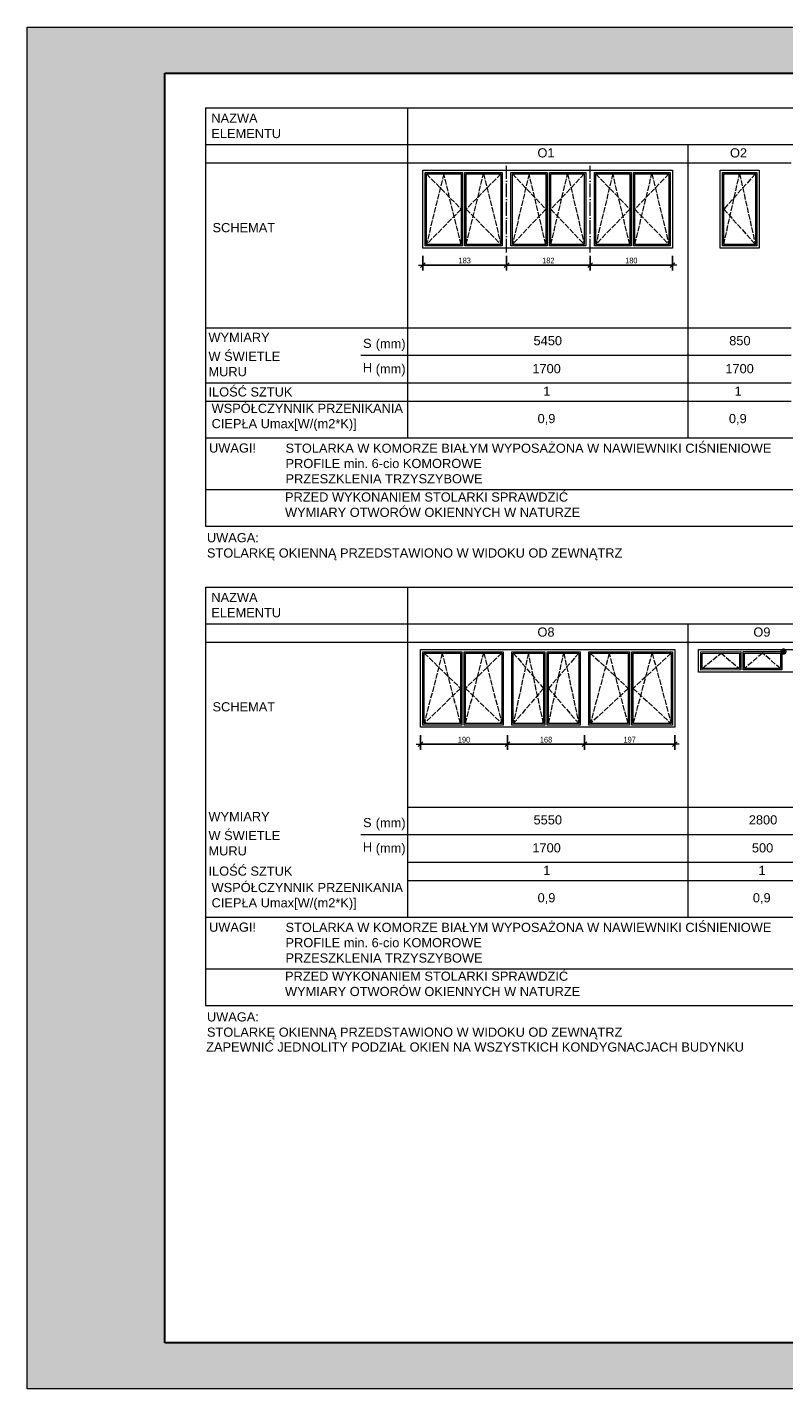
# Model space of a CAD drawing. Header units: millimetres. Extents: x 27490 to 108194, y -40520 to 41185.
# Tile 51 of 65: x 61753 to 63404, y -34679 to -31709. Entities that reach past the tile are written whole.
import ezdxf

# ---------------------------------------------------------------- set-up
doc = ezdxf.new("R2010")
doc.units = ezdxf.units.MM
doc.linetypes.add('ACAD_ISO02W100', pattern=[15, 12, -3])
doc.linetypes.add('DO', pattern=[0.8, 0.6, -0.1, 0, -0.1])
doc.layers.get('0').update_dxf_attribs({"lineweight": 18})
doc.layers.get('Defpoints').update_dxf_attribs({"lineweight": 18})
doc.layers.add('BS_osd', color=1, linetype='DO')
for name, color, linetype, lineweight in [('Cienka', 7, 'Continuous', 18), ('Niewidoczne', 160, 'ACAD_ISO02W100', 18), ('PG_WIDOKOWE_CIENKIE', 1, 'Continuous', 18), ('Przekrojowa', 60, 'Continuous', 18), ('tekst', 80, 'Continuous', 18)]:
    doc.layers.add(name, color=color, linetype=linetype, lineweight=lineweight)
doc.styles.add('BIKWYM', font='BIKROMSW.SHX', dxfattribs={"width": 0.8})
doc.styles.get("Standard").update_dxf_attribs({"font": 'arial.ttf'})
doc.dimstyles.new('BA_KR_50', dxfattribs={"dimscale": 0.5, "dimtxt": 25, "dimasz": 1.666667, "dimexe": 24, "dimexo": 0, "dimgap": 0, "dimtad": 0, "dimdec": 1, "dimrnd": 0.5, "dimzin": 9, "dimdsep": 46, "dimtxsty": 'BIKWYM', "dimblk": 'WYM-KR', "dimcen": 0, "dimdle": 20, "dimclrd": 256, "dimclre": 256, "dimclrt": 7, "dimadec": 0, "dimazin": 0, "dimtfac": 0.033333, "dimtdec": 1, "dimtmove": 0, "dimatfit": 3, "dimldrblk": 'WYM-KR', "dimfxl": 40, "dimfxlon": 1, "dimtvp": 0.8, "dimtolj": 1, "dimarcsym": 0})

# ---------------------------------------------------------------- blocks, each defined once
blk = doc.blocks.new('A$C44d5f34b')
at = {"true_color": 0xffffff}
h = blk.add_hatch(color=7, dxfattribs=at)
h.dxf.hatch_style = 1
h.paths.add_polyline_path([(4200, 2970), (0, 2970), (0, 0), (4200, 0)])
h.paths.add_polyline_path([(300, 2870), (4100, 2870), (4100, 100), (300, 100)], flags=16)
at = {"layer": 'Cienka', "color": 1}
for p, q in [((0, 2970), (4200, 2970)), ((0, 0), (0, 2970)), ((4200, 2970), (4200, 0)), ((4200, 0), (0, 0))]:
    blk.add_line(p, q, dxfattribs=at)
at = {"layer": 'Przekrojowa', "color": 18, "lineweight": 30, "true_color": 0x000000}
for p, q in [((300, 100), (300, 2870)), ((300, 2870), (4100, 2870)), ((4100, 2870), (4100, 100)), ((4100, 100), (300, 100))]:
    blk.add_line(p, q, dxfattribs=at)
blk = doc.blocks.new('WYM-KR')
at = {"linetype": 'ByBlock'}
blk.add_line((11.52, 0), (-11.52, 0), dxfattribs=at)
at = {"color": 7, "linetype": 'ByBlock'}
blk.add_line((6.24, 6.24), (-6.24, -6.24), dxfattribs=at)
blk = doc.blocks.new('*D611')
at = {"lineweight": -2, "transparency": 16777216}
for p, q in [((62616.6, -32208.1), (62616.6, -32240.1)), ((62799.6, -32208.1), (62799.6, -32240.1)), ((62617.4, -32228.1), (62798.7, -32228.1))]:
    blk.add_line(p, q, dxfattribs=at)
at = {"layer": 'Defpoints', "color": 0, "transparency": 16777216}
for p in [(62616.6, -32191), (62799.6, -32191), (62799.6, -32228.1)]:
    blk.add_point(p, dxfattribs=at)
at = {"lineweight": -2, "transparency": 16777216, "xscale": 0.8333333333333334, "yscale": 0.8333333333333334, "zscale": 0.8333333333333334, "rotation": 180}
blk.add_blockref('WYM-KR', (62616.6, -32228.1), dxfattribs=at)
at = {"lineweight": -2, "transparency": 16777216, "xscale": 0.8333333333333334, "yscale": 0.8333333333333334, "zscale": 0.8333333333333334}
blk.add_blockref('WYM-KR', (62799.6, -32228.1), dxfattribs=at)
at = {"color": 7, "lineweight": 18, "transparency": 16777216, "insert": (62708.1, -32218.1), "char_height": 12.5, "attachment_point": 5, "style": 'BIKWYM'}
blk.add_mtext('\\A1;183', dxfattribs=at)
blk = doc.blocks.new('*D621')
at = {"lineweight": -2, "transparency": 16777216}
for p, q in [((62799.6, -32208.1), (62799.6, -32240.1)), ((62981.6, -32208.1), (62981.6, -32240.1)), ((62800.4, -32228.1), (62980.7, -32228.1))]:
    blk.add_line(p, q, dxfattribs=at)
at = {"layer": 'Defpoints', "color": 0, "transparency": 16777216}
for p in [(62799.6, -32189.2), (62981.6, -32200.4), (62981.6, -32228.1)]:
    blk.add_point(p, dxfattribs=at)
at = {"lineweight": -2, "transparency": 16777216, "xscale": 0.8333333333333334, "yscale": 0.8333333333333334, "zscale": 0.8333333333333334, "rotation": 180}
blk.add_blockref('WYM-KR', (62799.6, -32228.1), dxfattribs=at)
at = {"lineweight": -2, "transparency": 16777216, "xscale": 0.8333333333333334, "yscale": 0.8333333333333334, "zscale": 0.8333333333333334}
blk.add_blockref('WYM-KR', (62981.6, -32228.1), dxfattribs=at)
at = {"color": 7, "lineweight": 18, "transparency": 16777216, "insert": (62890.6, -32218.1), "char_height": 12.5, "attachment_point": 5, "style": 'BIKWYM'}
blk.add_mtext('\\A1;182', dxfattribs=at)
blk = doc.blocks.new('*D622')
at = {"lineweight": -2, "transparency": 16777216}
for p, q in [((62981.6, -32208.1), (62981.6, -32240.1)), ((63161.6, -32208.1), (63161.6, -32240.1)), ((62982.4, -32228.1), (63160.7, -32228.1))]:
    blk.add_line(p, q, dxfattribs=at)
at = {"layer": 'Defpoints', "color": 0, "transparency": 16777216}
for p in [(63161.6, -32191), (62981.6, -32200.4), (63161.6, -32228.1)]:
    blk.add_point(p, dxfattribs=at)
at = {"lineweight": -2, "transparency": 16777216, "xscale": 0.8333333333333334, "yscale": 0.8333333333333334, "zscale": 0.8333333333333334, "rotation": 180}
blk.add_blockref('WYM-KR', (62981.6, -32228.1), dxfattribs=at)
at = {"lineweight": -2, "transparency": 16777216, "xscale": 0.8333333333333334, "yscale": 0.8333333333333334, "zscale": 0.8333333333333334}
blk.add_blockref('WYM-KR', (63161.6, -32228.1), dxfattribs=at)
at = {"color": 7, "lineweight": 18, "transparency": 16777216, "insert": (63071.6, -32218.1), "char_height": 12.5, "attachment_point": 5, "style": 'BIKWYM'}
blk.add_mtext('\\A1;180', dxfattribs=at)
blk = doc.blocks.new('*D615')
at = {"lineweight": -2, "transparency": 16777216}
for p, q in [((62611.6, -33253.3), (62611.6, -33285.3)), ((62801.6, -33253.3), (62801.6, -33285.3)), ((62612.4, -33273.3), (62800.7, -33273.3))]:
    blk.add_line(p, q, dxfattribs=at)
at = {"layer": 'Defpoints', "color": 0, "transparency": 16777216}
for p in [(62611.6, -33236.3), (62801.6, -33236.3), (62801.6, -33273.3)]:
    blk.add_point(p, dxfattribs=at)
at = {"lineweight": -2, "transparency": 16777216, "xscale": 0.8333333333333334, "yscale": 0.8333333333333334, "zscale": 0.8333333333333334, "rotation": 180}
blk.add_blockref('WYM-KR', (62611.6, -33273.3), dxfattribs=at)
at = {"lineweight": -2, "transparency": 16777216, "xscale": 0.8333333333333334, "yscale": 0.8333333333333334, "zscale": 0.8333333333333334}
blk.add_blockref('WYM-KR', (62801.6, -33273.3), dxfattribs=at)
at = {"color": 7, "lineweight": 18, "transparency": 16777216, "insert": (62706.6, -33263.3), "char_height": 12.5, "attachment_point": 5, "style": 'BIKWYM'}
blk.add_mtext('\\A1;190', dxfattribs=at)
blk = doc.blocks.new('*D616')
at = {"lineweight": -2, "transparency": 16777216}
for p, q in [((62801.6, -33253.3), (62801.6, -33285.3)), ((62969.6, -33253.3), (62969.6, -33285.3)), ((62802.4, -33273.3), (62968.7, -33273.3))]:
    blk.add_line(p, q, dxfattribs=at)
at = {"layer": 'Defpoints', "color": 0, "transparency": 16777216}
for p in [(62801.6, -33236.3), (62969.6, -33236.3), (62969.6, -33273.3)]:
    blk.add_point(p, dxfattribs=at)
at = {"lineweight": -2, "transparency": 16777216, "xscale": 0.8333333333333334, "yscale": 0.8333333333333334, "zscale": 0.8333333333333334, "rotation": 180}
blk.add_blockref('WYM-KR', (62801.6, -33273.3), dxfattribs=at)
at = {"lineweight": -2, "transparency": 16777216, "xscale": 0.8333333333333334, "yscale": 0.8333333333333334, "zscale": 0.8333333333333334}
blk.add_blockref('WYM-KR', (62969.6, -33273.3), dxfattribs=at)
at = {"color": 7, "lineweight": 18, "transparency": 16777216, "insert": (62885.6, -33263.3), "char_height": 12.5, "attachment_point": 5, "style": 'BIKWYM'}
blk.add_mtext('\\A1;168', dxfattribs=at)
blk = doc.blocks.new('*D617')
at = {"lineweight": -2, "transparency": 16777216}
for p, q in [((62969.6, -33253.3), (62969.6, -33285.3)), ((63166.6, -33253.3), (63166.6, -33285.3)), ((62970.4, -33273.3), (63165.7, -33273.3))]:
    blk.add_line(p, q, dxfattribs=at)
at = {"layer": 'Defpoints', "color": 0, "transparency": 16777216}
for p in [(62969.6, -33236.3), (63166.6, -33236.3), (63166.6, -33273.3)]:
    blk.add_point(p, dxfattribs=at)
at = {"lineweight": -2, "transparency": 16777216, "xscale": 0.8333333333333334, "yscale": 0.8333333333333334, "zscale": 0.8333333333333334, "rotation": 180}
blk.add_blockref('WYM-KR', (62969.6, -33273.3), dxfattribs=at)
at = {"lineweight": -2, "transparency": 16777216, "xscale": 0.8333333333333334, "yscale": 0.8333333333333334, "zscale": 0.8333333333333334}
blk.add_blockref('WYM-KR', (63166.6, -33273.3), dxfattribs=at)
at = {"color": 7, "lineweight": 18, "transparency": 16777216, "insert": (63068.1, -33263.3), "char_height": 12.5, "attachment_point": 5, "style": 'BIKWYM'}
blk.add_mtext('\\A1;197', dxfattribs=at)

msp = doc.modelspace()

# ---------------------------------------------------------------- linework, layer by layer
at = {"lineweight": 20}
for points in [[(63265.33, -32020.99), (63350.33, -32020.99), (63350.33, -32190.99), (63265.33, -32190.99)], [(63270.33, -32025.99), (63345.33, -32025.99), (63345.33, -32185.99), (63270.33, -32185.99)], [(63273.33, -32028.99), (63342.33, -32028.99), (63342.33, -32182.99), (63273.33, -32182.99)]]:
    msp.add_lwpolyline(points, close=True, dxfattribs=at)
at = {"color": 1, "lineweight": 140}
msp.add_point((63403.46, -33071.15), dxfattribs=at)
at = {"layer": 'BS_osd', "color": 7, "lineweight": 18, "ltscale": 50}
for p, q in [((62799.58, -32200.42), (62799.58, -32011.57)), ((62981.58, -32200.42), (62981.58, -32011.57))]:
    msp.add_line(p, q, dxfattribs=at)
at = {"layer": 'Cienka', "color": 7}
for p, q in [((62142.76, -31885.22), (65421.78, -31885.22)), ((62142.76, -31885.22), (62142.76, -32797.71)), ((62583.12, -31885.22), (62583.12, -32604.86)), ((62142.76, -31965.22), (65421.78, -31965.22)), ((63195.03, -31965.22), (63195.03, -32604.86)), ((62142.76, -32005.22), (62583.12, -32005.22)), ((62583.12, -32005.22), (63195.03, -32005.22)), ((63195.03, -32005.22), (63420.63, -32005.22)), ((62142.76, -32364.86), (63195.03, -32364.86)), ((63195.03, -32364.86), (63420.63, -32364.86)), ((62481.32, -32424.86), (62583.12, -32424.86)), ((62583.12, -32424.86), (63195.03, -32424.86)), ((63195.03, -32424.86), (63420.63, -32424.86)), ((62142.76, -32484.86), (63195.03, -32484.86)), ((63195.03, -32484.86), (63420.63, -32484.86)), ((62142.76, -32524.86), (63195.03, -32524.86)), ((63195.03, -32524.86), (63420.63, -32524.86)), ((62142.76, -32604.86), (65421.78, -32604.86)), ((62142.76, -32717.71), (65421.78, -32717.71)), ((62142.76, -32797.71), (65421.78, -32797.71)), ((62142.76, -32930.5), (62142.76, -33843)), ((62142.76, -32930.5), (65152.72, -32930.5)), ((62583.12, -32930.5), (62583.12, -33650.14)), ((62142.76, -33010.5), (65152.72, -33010.5)), ((63195.03, -33010.5), (63195.03, -33650.14)), ((62142.76, -33050.5), (62583.12, -33050.5)), ((62583.12, -33050.5), (63195.03, -33050.5)), ((63195.03, -33050.5), (63521.18, -33050.5)), ((62583.12, -33410.14), (63195.03, -33410.14)), ((63195.03, -33410.14), (63521.18, -33410.14)), ((62481.32, -33470.14), (62583.12, -33470.14)), ((62583.12, -33470.14), (63195.03, -33470.14)), ((63195.03, -33470.14), (63521.18, -33470.14)), ((62583.12, -33530.14), (63195.03, -33530.14)), ((63195.03, -33530.14), (63521.18, -33530.14)), ((62583.12, -33570.14), (63195.03, -33570.14)), ((63195.03, -33570.14), (63521.18, -33570.14)), ((62142.76, -33650.14), (65152.72, -33650.14)), ((62142.76, -33763), (65152.72, -33763)), ((62142.76, -33843), (65152.72, -33843))]:
    msp.add_line(p, q, dxfattribs=at)
for points in [[(62616.58, -32020.99), (63161.58, -32020.99), (63161.58, -32190.99), (62616.58, -32190.99)], [(62621.58, -32025.99), (62703.33, -32025.99), (62703.33, -32185.99), (62621.58, -32185.99)], [(62624.58, -32028.99), (62700.33, -32028.99), (62700.33, -32182.99), (62624.58, -32182.99)], [(62708.33, -32025.99), (62790.08, -32025.99), (62790.08, -32185.99), (62708.33, -32185.99)], [(62711.33, -32028.99), (62787.08, -32028.99), (62787.08, -32182.99), (62711.33, -32182.99)], [(62809.08, -32025.99), (62888.08, -32025.99), (62888.08, -32185.99), (62809.08, -32185.99)], [(62812.08, -32028.99), (62885.08, -32028.99), (62885.08, -32182.99), (62812.08, -32182.99)], [(62893.08, -32025.99), (62972.08, -32025.99), (62972.08, -32185.99), (62893.08, -32185.99)], [(62896.08, -32028.99), (62969.08, -32028.99), (62969.08, -32182.99), (62896.08, -32182.99)], [(62991.08, -32025.99), (63071.33, -32025.99), (63071.33, -32185.99), (62991.08, -32185.99)], [(62994.08, -32028.99), (63068.33, -32028.99), (63068.33, -32182.99), (62994.08, -32182.99)], [(63076.33, -32025.99), (63156.58, -32025.99), (63156.58, -32185.99), (63076.33, -32185.99)], [(63079.33, -32028.99), (63153.58, -32028.99), (63153.58, -32182.99), (63079.33, -32182.99)], [(62611.58, -33066.28), (63166.58, -33066.28), (63166.58, -33236.28), (62611.58, -33236.28)], [(62616.58, -33071.28), (62701.83, -33071.28), (62701.83, -33231.28), (62616.58, -33231.28)], [(62619.58, -33074.28), (62698.83, -33074.28), (62698.83, -33228.28), (62619.58, -33228.28)], [(62706.83, -33071.28), (62792.08, -33071.28), (62792.08, -33231.28), (62706.83, -33231.28)], [(62709.83, -33074.28), (62789.08, -33074.28), (62789.08, -33228.28), (62709.83, -33228.28)], [(62811.08, -33071.28), (62883.08, -33071.28), (62883.08, -33231.28), (62811.08, -33231.28)], [(62814.08, -33074.28), (62880.08, -33074.28), (62880.08, -33228.28), (62814.08, -33228.28)], [(62888.08, -33071.28), (62960.08, -33071.28), (62960.08, -33231.28), (62888.08, -33231.28)], [(62891.08, -33074.28), (62957.08, -33074.28), (62957.08, -33228.28), (62891.08, -33228.28)], [(62979.08, -33071.28), (63067.83, -33071.28), (63067.83, -33231.28), (62979.08, -33231.28)], [(62982.08, -33074.28), (63064.83, -33074.28), (63064.83, -33228.28), (62982.08, -33228.28)], [(63072.83, -33071.28), (63161.58, -33071.28), (63161.58, -33231.28), (63072.83, -33231.28)], [(63075.83, -33074.28), (63158.58, -33074.28), (63158.58, -33228.28), (63075.83, -33228.28)], [(63218.1, -33066.28), (63498.1, -33066.28), (63498.1, -33116.28), (63218.1, -33116.28)], [(63223.1, -33071.28), (63310.71, -33071.22), (63310.71, -33111.22), (63223.1, -33111.28)], [(63226.1, -33074.28), (63307.71, -33074.22), (63307.71, -33108.22), (63226.1, -33108.28)], [(63315.71, -33071.22), (63400.16, -33071.22), (63400.16, -33111.22), (63315.71, -33111.22)], [(63318.71, -33074.22), (63397.16, -33074.22), (63397.16, -33108.22), (63318.71, -33108.22)]]:
    msp.add_lwpolyline(points, close=True, dxfattribs=at)
at = {"layer": 'Niewidoczne', "color": 7}
for p, q in [((62624.58, -32028.99), (62700.33, -32105.99)), ((62662.45, -32028.99), (62624.58, -32182.99)), ((62700.33, -32182.99), (62662.45, -32028.99)), ((62711.33, -32182.99), (62749.2, -32028.99)), ((62787.08, -32028.99), (62711.33, -32105.99)), ((62749.2, -32028.99), (62787.08, -32182.99)), ((62812.08, -32028.99), (62885.08, -32105.99)), ((62848.58, -32028.99), (62812.08, -32182.99)), ((62885.08, -32182.99), (62848.58, -32028.99)), ((62896.08, -32182.99), (62932.58, -32028.99)), ((62969.08, -32028.99), (62896.08, -32105.99)), ((62932.58, -32028.99), (62969.08, -32182.99)), ((62994.08, -32028.99), (63068.33, -32105.99)), ((63031.2, -32028.99), (62994.08, -32182.99)), ((63068.33, -32182.99), (63031.2, -32028.99)), ((63079.33, -32182.99), (63116.45, -32028.99)), ((63153.58, -32028.99), (63079.33, -32105.99)), ((63116.45, -32028.99), (63153.58, -32182.99)), ((63273.33, -32182.99), (63307.83, -32028.99)), ((63342.33, -32028.99), (63273.33, -32105.99)), ((63307.83, -32028.99), (63342.33, -32182.99)), ((62700.33, -32105.99), (62624.58, -32182.99)), ((62711.33, -32105.99), (62787.08, -32182.99)), ((62885.08, -32105.99), (62812.08, -32182.99)), ((62896.08, -32105.99), (62969.08, -32182.99)), ((63068.33, -32105.99), (62994.08, -32182.99)), ((63079.33, -32105.99), (63153.58, -32182.99)), ((63273.33, -32105.99), (63342.33, -32182.99)), ((62619.58, -33074.28), (62698.83, -33151.28)), ((62659.2, -33074.28), (62619.58, -33228.28)), ((62698.83, -33228.28), (62659.2, -33074.28)), ((62709.83, -33228.28), (62749.45, -33074.28)), ((62789.08, -33074.28), (62709.83, -33151.28)), ((62749.45, -33074.28), (62789.08, -33228.28)), ((62814.08, -33074.28), (62880.08, -33151.28)), ((62847.08, -33074.28), (62814.08, -33228.28)), ((62880.08, -33228.28), (62847.08, -33074.28)), ((62891.08, -33228.28), (62924.08, -33074.28)), ((62957.08, -33074.28), (62891.08, -33151.28)), ((62924.08, -33074.28), (62957.08, -33228.28)), ((62982.08, -33074.28), (63064.83, -33151.28)), ((63023.45, -33074.28), (62982.08, -33228.28)), ((63064.83, -33228.28), (63023.45, -33074.28)), ((63075.83, -33228.28), (63117.2, -33074.28)), ((63158.58, -33074.28), (63075.83, -33151.28)), ((63117.2, -33074.28), (63158.58, -33228.28)), ((63226.1, -33107.89), (63267.41, -33074.25)), ((63267.41, -33074.25), (63307.71, -33108.28)), ((63357.93, -33074.22), (63318.71, -33108.22)), ((63397.16, -33108.22), (63357.93, -33074.22)), ((62698.83, -33151.28), (62619.58, -33228.28)), ((62709.83, -33151.28), (62789.08, -33228.28)), ((62880.08, -33151.28), (62814.08, -33228.28)), ((62891.08, -33151.28), (62957.08, -33228.28)), ((63064.83, -33151.28), (62982.08, -33228.28)), ((63075.83, -33151.28), (63158.58, -33228.28))]:
    msp.add_line(p, q, dxfattribs=at)

# ---------------------------------------------------------------- block references
at = {"layer": 'PG_WIDOKOWE_CIENKIE', "color": 6, "lineweight": 30}
msp.add_blockref('A$C44d5f34b', (61753.45, -34679.16), dxfattribs=at)

# ---------------------------------------------------------------- texts
at = {"layer": 'tekst', "color": 7}
for s, p in [('NAZWA ', (62155.27, -31917.66)), ('ELEMENTU', (62155.27, -31950.99)), ('O1', (62866.85, -31993.2)), ('O2', (63286.92, -31993.2)), ('SCHEMAT', (62157.79, -32156.29)), ('WYMIARY ', (62148.95, -32395.75)), ('S', (62486.25, -32408.79)), ('(mm)', (62513.93, -32409.4)), ('5450', (62858.28, -32402.88)), ('850', (63285.25, -32402.88)), ('W ŚWIETLE ', (62148.95, -32437.08)), ('MURU', (62148.95, -32470.41)), ('H', (62485.83, -32461.94)), ('(mm)', (62513.93, -32464.4)), ('1700', (62855.67, -32463.88)), ('1700', (63276.75, -32463.88)), ('ILOŚĆ SZTUK', (62149.01, -32514.67)), ('1', (62879.46, -32512.87)), ('1', (63296.92, -32512.87)), ('0,9', (62867.1, -32572.78)), ('0,9', (63284.56, -32572.78)), ('UWAGI!', (62150.22, -32636.93)), ('NAZWA ', (62155.27, -32962.95)), ('ELEMENTU', (62155.27, -32996.28)), ('O8', (62866.85, -33038.48)), ('O9', (63337.98, -33038.48)), ('SCHEMAT', (62157.79, -33201.57)), ('WYMIARY ', (62148.95, -33441.03)), ('S', (62486.25, -33454.07)), ('(mm)', (62513.93, -33454.69)), ('5550', (62858.28, -33448.17)), ('2800', (63327.98, -33448.17)), ('W ŚWIETLE ', (62148.95, -33482.37)), ('MURU', (62148.95, -33515.7)), ('H', (62485.83, -33507.23)), ('(mm)', (62513.93, -33509.69)), ('1700', (62855.67, -33509.17)), ('500', (63334.68, -33509.17)), ('ILOŚĆ SZTUK', (62149.01, -33559.96)), ('1', (62879.46, -33558.16)), ('1', (63349.16, -33558.16)), ('0,9', (62867.1, -33618.07)), ('0,9', (63336.81, -33618.07)), ('UWAGI!', (62150.22, -33682.22))]:
    msp.add_text(s, height=20, dxfattribs=at).set_placement(p)
at = {"layer": 'tekst', "color": 7, "char_height": 20, "attachment_point": 1}
for s, insert, width in [('WSPÓŁCZYNNIK PRZENIKANIA CIEPŁA Umax[W/(m2*K)]', (62155.75, -32530.47), 480.9289), ('STOLARKA W KOMORZE BIAŁYM WYPOSAŻONA W NAWIEWNIKI CIŚNIENIOWE\\PPROFILE min. 6-cio KOMOROWE\\PPRZESZKLENIA TRZYSZYBOWE', (62317.08, -32617.44), 1581.8421), ('PRZED WYKONANIEM STOLARKI SPRAWDZIĆ WYMIARY OTWORÓW OKIENNYCH W NATURZE', (62315.98, -32723.91), 692.0546), ('UWAGA:\\PSTOLARKĘ OKIENNĄ PRZEDSTAWIONO W WIDOKU OD ZEWNĄTRZ', (62145.6, -32812.61), 908.8874), ('WSPÓŁCZYNNIK PRZENIKANIA CIEPŁA Umax[W/(m2*K)]', (62155.75, -33575.76), 480.9289), ('STOLARKA W KOMORZE BIAŁYM WYPOSAŻONA W NAWIEWNIKI CIŚNIENIOWE\\PPROFILE min. 6-cio KOMOROWE\\PPRZESZKLENIA TRZYSZYBOWE', (62317.08, -33662.72), 1581.8421), ('PRZED WYKONANIEM STOLARKI SPRAWDZIĆ WYMIARY OTWORÓW OKIENNYCH W NATURZE', (62315.98, -33769.19), 692.0546), ('UWAGA:\\PSTOLARKĘ OKIENNĄ PRZEDSTAWIONO W WIDOKU OD ZEWNĄTRZ', (62145.6, -33857.9), 908.8874), ('ZAPEWNIĆ JEDNOLITY PODZIAŁ OKIEN NA WSZYSTKICH KONDYGNACJACH BUDYNKU', (62143.93, -33923.67), 9011.4272)]:
    msp.add_mtext(s, dxfattribs=dict(at, insert=insert, width=width))

# ---------------------------------------------------------------- dimensions: what is measured, and where the dimension line sits
at = {"color": 6, "lineweight": 18}
for base, p1, p2, picture, middle in [((62799.58, -32228.06), (62616.58, -32190.99), (62799.58, -32190.99), '*D611', (62708.08, -32218.06)), ((62801.58, -33273.34), (62611.58, -33236.28), (62801.58, -33236.28), '*D615', (62706.58, -33263.34))]:
    dim = msp.add_linear_dim(base=base, p1=p1, p2=p2, dimstyle='BA_KR_50', dxfattribs=at)
    dim.commit()
    dim.dimension.update_dxf_attribs({"geometry": picture, "text_midpoint": middle})
for base, p1, p2, picture, middle in [((62981.58, -32228.06), (62799.58, -32189.21), (62981.58, -32200.42), '*D621', (62890.58, -32218.06)), ((63161.58, -32228.06), (62981.58, -32200.42), (63161.58, -32190.99), '*D622', (63071.58, -32218.06)), ((62969.58, -33273.34), (62801.58, -33236.28), (62969.58, -33236.28), '*D616', (62885.58, -33263.34)), ((63166.58, -33273.34), (62969.58, -33236.28), (63166.58, -33236.28), '*D617', (63068.08, -33263.34))]:
    dim = msp.add_linear_dim(base=base, p1=p1, p2=p2, dimstyle='BA_KR_50', override={"dimtmove": 1}, dxfattribs=at)
    dim.commit()
    dim.dimension.update_dxf_attribs({"geometry": picture, "text_midpoint": middle})

doc.saveas('drawing.dxf')
